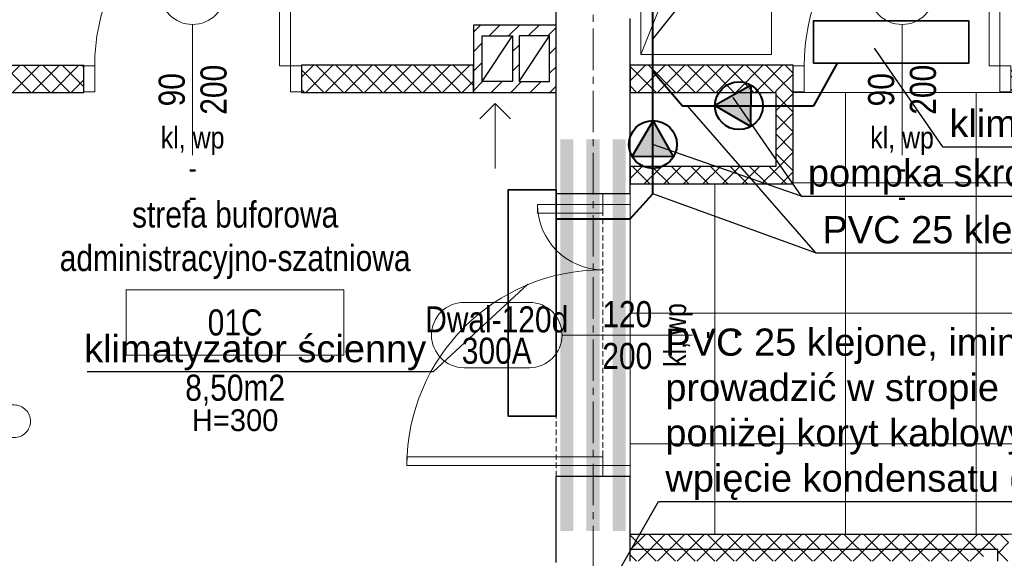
# Model space of a CAD drawing. Header units: millimetres. Extents: x -291747 to 77132, y 46721 to 203932.
# Tile 52 of 110: x 68388 to 68841, y 91259 to 91507. Entities that reach past the tile are written whole.
import ezdxf
from ezdxf.enums import TextEntityAlignment as Align

# ---------------------------------------------------------------- set-up
doc = ezdxf.new("R2010")
doc.units = ezdxf.units.MM
doc.header["$MEASUREMENT"] = 0
for name, pattern in [('DIVIDE', [1.25, 0.5, -0.25, 0, -0.25, 0, -0.25]), ('xreff_LSN_szatnie_PW_rzuty_14$0$CENTER', [2, 1.25, -0.25, 0.25, -0.25]), ('xreff_LSN_szatnie_PW_rzuty_14$0$CENTER2', [28.575, 19.05, -3.175, 3.175, -3.175]), ('xreff_LSN_szatnie_PW_rzuty_14$0$DASHED', [19.05, 12.7, -6.35])]:
    doc.linetypes.add(name, pattern=pattern)
doc.layers.get('0').update_dxf_attribs({"lineweight": 9})
for name, color, linetype, lineweight in [('FL-xref', 250, 'Continuous', 9), ('FL_opisy_woda', 7, 'Continuous', 25), ('FL_ppoż', 4, 'DIVIDE', 40), ('FL_Skropliny', 13, 'SKR_LINE', 40), ('KL_urządzenia', 7, 'Continuous', 35), ('xreff_LSN_szatnie_PW_rzuty_14$0$A drzwi aluminiowe', 8, 'Continuous', 9), ('xreff_LSN_szatnie_PW_rzuty_14$0$A drzwi płytowe', 252, 'Continuous', 9), ('xreff_LSN_szatnie_PW_rzuty_14$0$A hatch', 8, 'Continuous', 5), ('xreff_LSN_szatnie_PW_rzuty_14$0$A hatch ściany', 252, 'Continuous', 9), ('xreff_LSN_szatnie_PW_rzuty_14$0$A opis', 252, 'Continuous', 9), ('xreff_LSN_szatnie_PW_rzuty_14$0$A opis pom', 252, 'Continuous', 9), ('xreff_LSN_szatnie_PW_rzuty_14$0$A opis pom pow', 252, 'Continuous', 9), ('xreff_LSN_szatnie_PW_rzuty_14$0$A opis stolarka', 252, 'Continuous', 9), ('xreff_LSN_szatnie_PW_rzuty_14$0$A opis stolarka NWD typ', 252, 'Continuous', 9), ('xreff_LSN_szatnie_PW_rzuty_14$0$A opis stolarka NWD wyposażenie', 252, 'Continuous', 9), ('xreff_LSN_szatnie_PW_rzuty_14$0$A opis technologia', 8, 'Continuous', 13), ('xreff_LSN_szatnie_PW_rzuty_14$0$A sufit', 252, 'Continuous', 9), ('xreff_LSN_szatnie_PW_rzuty_14$0$A sufit obrys', 252, 'Continuous', 9), ('xreff_LSN_szatnie_PW_rzuty_14$0$A sufit podwieszany opis', 8, 'Continuous', 13), ('xreff_LSN_szatnie_PW_rzuty_14$0$A widok wyżej', 252, 'xreff_LSN_szatnie_PW_rzuty_14$0$DASHED', 9), ('xreff_LSN_szatnie_PW_rzuty_14$0$A wyposazenie meblowe', 8, 'Continuous', 9), ('xreff_LSN_szatnie_PW_rzuty_14$0$A-Wall', 252, 'Continuous', 9), ('xreff_LSN_szatnie_PW_rzuty_14$0$IS wentylacja kratki projektowane', 8, 'Continuous', 9), ('xreff_LSN_szatnie_PW_rzuty_14$0$S-Grid-Iden', 8, 'xreff_LSN_szatnie_PW_rzuty_14$0$CENTER2', 9)]:
    doc.layers.add(name, color=color, linetype=linetype, lineweight=lineweight)
doc.layers.add('xreff_LSN_szatnie_PW_rzuty_14$0$A nadproza SBN', color=252, linetype='xreff_LSN_szatnie_PW_rzuty_14$0$CENTER', lineweight=9, transparency=0.25)
doc.layers.add('xreff_LSN_szatnie_PW_rzuty_14$0$A opis ppoż drzwi', color=252, linetype='Continuous', lineweight=9, transparency=0.25)
doc.styles.get("Standard").update_dxf_attribs({"font": 'arial.ttf'})
doc.styles.add('xreff_LSN_szatnie_PW_rzuty_14$0$Standard', font='txt')
doc.styles.add('xreff_LSN_szatnie_PW_rzuty_14$0$STYL ASA', font='ARIALN.TTF')
doc.linetypes.add('SKR_LINE', pattern='A,12.7,-5.08,["SKR",Standard,S=2.54,R=0,X=-2.54,Y=-1.27],-6.35', length=24.13)
doc.dimstyles.get("Standard").update_dxf_attribs({"dimtxt": 0.18, "dimasz": 0.18, "dimexe": 0.18, "dimexo": 0.0625, "dimgap": 0.09, "dimtad": 0, "dimtih": 1, "dimtoh": 1, "dimdec": 4, "dimzin": 0, "dimdsep": 46, "dimtxsty": 'Standard', "dimcen": 0.09, "dimadec": 0, "dimazin": 0, "dimtfac": 1, "dimtdec": 4, "dimtofl": 0, "dimtmove": 0, "dimatfit": 3, "dimfxl": 1, "dimtolj": 1, "dimtzin": 0, "dimarcsym": 0})
pattern_1 = [(45, (0, 0), (-4.49012806, 4.49012806), []), (135, (0, 0), (-4.49012806, -4.49012806), [])]

# ---------------------------------------------------------------- blocks, each defined once
blk = doc.blocks.new('xreff_LSN_szatnie_PW_rzuty_14$0$szafa')
at = {"color": 0, "linetype": 'ByBlock', "lineweight": -2, "ltscale": 0.5}
blk.add_lwpolyline([(-0.5, -0.5), (0.5, -0.5), (0.5, 0.5), (-0.5, 0.5)], close=True, dxfattribs=at)
blk.add_lwpolyline([(-0.5, 0.5), (0.5, -0.5)], dxfattribs=at)
blk = doc.blocks.new('xreff_LSN_szatnie_PW_rzuty_14$0$środek')
blk.add_line((0, 0), (0, -10))
blk = doc.blocks.new('xreff_LSN_szatnie_PW_rzuty_14$0$ddtag_UP')
at = {"transparency": 33554687}
blk.add_lwpolyline([(0, 30), (0, -30)], dxfattribs=at)
at = {"layer": 'xreff_LSN_szatnie_PW_rzuty_14$0$A opis stolarka NWD typ', "transparency": 33554687}
blk.add_lwpolyline([(-15, 75, -1), (15, 75), (15, 45, -1), (-15, 45)], format="xyb", close=True, dxfattribs=at)
at = {"ltscale": 0.1, "transparency": 33554687, "style": 'xreff_LSN_szatnie_PW_rzuty_14$0$STYL ASA'}
blk.add_attdef('DOORS:SZEROKOŚĆ', text='', height=12, rotation=90, dxfattribs=at).set_placement((0, 0, 0), align=Align.BOTTOM_CENTER)
blk.add_attdef('DOORS:WYSOKOŚĆ', text='', height=12, rotation=90, dxfattribs=at).set_placement((3.6, 0, 0), align=Align.TOP_CENTER)
blk.add_attdef('DOORS:AKUSTYKA', text='', height=10, dxfattribs=at).set_placement((0, -49), align=Align.MIDDLE_CENTER)
at = {"layer": 'xreff_LSN_szatnie_PW_rzuty_14$0$A opis ppoż drzwi', "ltscale": 0.1, "transparency": 33554687, "style": 'xreff_LSN_szatnie_PW_rzuty_14$0$STYL ASA'}
blk.add_attdef('DOORS:PPOŻ', text='', height=10, dxfattribs=at).set_placement((0, -36), align=Align.MIDDLE_CENTER)
at = {"layer": 'xreff_LSN_szatnie_PW_rzuty_14$0$A opis stolarka NWD typ', "ltscale": 0.1, "transparency": 33554687, "style": 'xreff_LSN_szatnie_PW_rzuty_14$0$STYL ASA'}
blk.add_attdef('DOORS:PODTYP', text='', height=12, rotation=90, dxfattribs=at).set_placement((1.2, 60, 0), align=Align.TOP_CENTER)
blk.add_attdef('DOORS:TYP', text='', height=12, rotation=90, dxfattribs=at).set_placement((2.4, 60, 0), align=Align.BOTTOM_CENTER)
at = {"layer": 'xreff_LSN_szatnie_PW_rzuty_14$0$A opis stolarka NWD wyposażenie', "ltscale": 0.1, "transparency": 33554687, "style": 'xreff_LSN_szatnie_PW_rzuty_14$0$STYL ASA'}
blk.add_attdef('DOORS:WYPOSAŻENIE', text='', height=10, dxfattribs=at).set_placement((0, -22), align=Align.MIDDLE_CENTER)
blk = doc.blocks.new('xreff_LSN_szatnie_PW_rzuty_14$0$ddtag_LEFT')
at = {"transparency": 33554687}
blk.add_lwpolyline([(-30, 0), (30, 0)], dxfattribs=at)
at = {"layer": 'xreff_LSN_szatnie_PW_rzuty_14$0$A opis stolarka NWD typ', "transparency": 33554687}
blk.add_lwpolyline([(-75, -15, -1), (-75, 15), (-45, 15, -1), (-45, -15)], format="xyb", close=True, dxfattribs=at)
at = {"ltscale": 0.1, "transparency": 33554687, "style": 'xreff_LSN_szatnie_PW_rzuty_14$0$STYL ASA'}
blk.add_attdef('DOORS:AKUSTYKA', text='', height=10, rotation=90, dxfattribs=at).set_placement((49, 0), align=Align.MIDDLE_CENTER)
blk.add_attdef('DOORS:SZEROKOŚĆ', text='', height=12, dxfattribs=at).set_placement((0, 0, 0), align=Align.BOTTOM_CENTER)
blk.add_attdef('DOORS:WYSOKOŚĆ', text='', height=12, dxfattribs=at).set_placement((0, -3.6, 0), align=Align.TOP_CENTER)
at = {"layer": 'xreff_LSN_szatnie_PW_rzuty_14$0$A opis ppoż drzwi', "ltscale": 0.1, "transparency": 33554687, "style": 'xreff_LSN_szatnie_PW_rzuty_14$0$STYL ASA'}
blk.add_attdef('DOORS:PPOŻ', text='', height=10, rotation=90, dxfattribs=at).set_placement((36, 0), align=Align.MIDDLE_CENTER)
at = {"layer": 'xreff_LSN_szatnie_PW_rzuty_14$0$A opis stolarka NWD typ', "ltscale": 0.1, "transparency": 33554687, "style": 'xreff_LSN_szatnie_PW_rzuty_14$0$STYL ASA'}
blk.add_attdef('DOORS:TYP', text='', height=12, dxfattribs=at).set_placement((-60, -2.4, 0), align=Align.BOTTOM_CENTER)
blk.add_attdef('DOORS:PODTYP', text='', height=12, dxfattribs=at).set_placement((-60, -1.2, 0), align=Align.TOP_CENTER)
at = {"layer": 'xreff_LSN_szatnie_PW_rzuty_14$0$A opis stolarka NWD wyposażenie', "ltscale": 0.1, "transparency": 33554687, "style": 'xreff_LSN_szatnie_PW_rzuty_14$0$STYL ASA'}
blk.add_attdef('DOORS:WYPOSAŻENIE', text='', height=10, rotation=90, dxfattribs=at).set_placement((22, 0), align=Align.MIDDLE_CENTER)
blk = doc.blocks.new('xreff_LSN_szatnie_PW_rzuty_14$0$tag wn')
blk.add_lwpolyline([(-25, -7.5), (25, -7.5), (25, 7.5), (-25, 7.5)], close=True)
at = {"style": 'xreff_LSN_szatnie_PW_rzuty_14$0$STYL ASA'}
blk.add_attdef('ROOM:NO', text='', height=6, dxfattribs=at).set_placement((0, 0), align=Align.MIDDLE_CENTER)
at = {"layer": 'xreff_LSN_szatnie_PW_rzuty_14$0$A opis pom pow', "style": 'xreff_LSN_szatnie_PW_rzuty_14$0$STYL ASA'}
blk.add_attdef('ROOM:AREA', text='', height=6, dxfattribs=at).set_placement((0, -15), align=Align.MIDDLE_CENTER)
blk = doc.blocks.new('xreff_LSN_szatnie_PW_rzuty_14$0$metka')
blk.add_lwpolyline([(-15, -7.5), (15, -7.5, 0.414214), (22.5, 0), (22.5, 0, 0.414214), (15, 7.5), (-15, 7.5, 0.414214), (-22.5, 0), (-22.5, 0, 0.414214)], format="xyb", close=True)
at = {"style": 'xreff_LSN_szatnie_PW_rzuty_14$0$STYL ASA'}
blk.add_attdef('DETAIL:NO', text='', height=10, dxfattribs=at).set_placement((0, 0), align=Align.MIDDLE_CENTER)
blk = doc.blocks.new('xreff_LSN_szatnie_PW_rzuty_14')
at = {"layer": 'xreff_LSN_szatnie_PW_rzuty_14$0$A hatch', "linetype": 'Continuous', "lineweight": 5}
h = blk.add_hatch(dxfattribs=at)
h.set_pattern_fill('ANSI31', color=256, scale=2, style=0)
h.set_pattern_definition([(45, (80.811, -1171.8084), (-4.49012806, 4.49012806), [])])
h.paths.add_polyline_path([(68596.68, 91504.22), (68634.68, 91504.22), (68634.68, 91473.22), (68596.68, 91473.22)])
h.paths.add_polyline_path([(68614.68, 91499.22), (68600.68, 91499.22), (68600.68, 91478.22), (68614.68, 91478.22)], flags=16)
h.paths.add_polyline_path([(68617.68, 91499.22), (68617.68, 91478.22), (68631.68, 91478.22), (68631.68, 91499.22)], flags=16)
at = {"layer": 'xreff_LSN_szatnie_PW_rzuty_14$0$A hatch ściany', "linetype": 'Continuous', "lineweight": 9}
h = blk.add_hatch(dxfattribs=at)
h.set_pattern_fill('ANSI37', color=256, scale=2, style=0)
h.set_pattern_definition(pattern_1)
h.paths.add_polyline_path([(68279.18, 91485.72), (68276.06, 91477.39), (68279.18, 91473.22), (68408.68, 91473.22), (68417.68, 91473.22), (68417.68, 91485.72), (68408.68, 91485.72)], flags=0)
h.paths.add_polyline_path([(68517.68, 91485.72), (68517.68, 91473.22), (68596.68, 91473.22), (68596.68, 91485.72)], flags=0)
h = blk.add_hatch(dxfattribs=at)
h.set_pattern_fill('ANSI37', color=256, scale=2, style=0)
h.set_pattern_definition(pattern_1)
h.paths.add_polyline_path([(69353.68, 91473.22), (69353.68, 91485.72), (69283.68, 91485.72), (69283.68, 91473.22)], flags=0)
h.paths.add_polyline_path([(69453.68, 91485.72), (69453.68, 91473.22), (69682.68, 91473.22), (69682.68, 91485.72)], flags=0)
h.paths.add_polyline_path([(69782.68, 91485.72), (69782.68, 91473.22), (69852.68, 91473.22), (69852.68, 91485.72)], flags=0)
h.paths.add_polyline_path([(68843.68, 91485.72), (68843.68, 91473.22), (69056.68, 91473.22), (69056.68, 91485.72)], flags=0)
h.paths.add_polyline_path([(69156.68, 91485.72), (69156.68, 91473.22), (69226.68, 91473.22), (69226.68, 91485.72)], flags=0)
h.paths.add_polyline_path([(68735.68, 91473.22), (68743.68, 91485.72), (68668.68, 91485.72), (68668.68, 91473.22)], flags=0)
h = blk.add_hatch(dxfattribs=at)
h.set_pattern_fill('ANSI37', color=256, scale=2, style=0)
h.set_pattern_definition([(45, (0, 0), (-4.49012806, 4.49012806), []), (135, (0, 0), (-4.49012806, -4.49012806), [])])
h.paths.add_polyline_path([(68735.68, 91439.22), (68743.68, 91431.22), (68743.68, 91485.72), (68735.68, 91473.22)], flags=0)
h = blk.add_hatch(dxfattribs=at)
h.set_pattern_fill('ANSI37', color=256, scale=2, style=0)
h.set_pattern_definition(pattern_1)
h.paths.add_polyline_path([(68743.68, 91431.22), (68735.68, 91439.22), (68668.68, 91439.22), (68668.68, 91431.22)], flags=0)
h = blk.add_hatch(dxfattribs=at)
h.set_pattern_fill('ANSI37', color=256, scale=2, style=0)
h.set_pattern_definition(pattern_1)
h.paths.add_polyline_path([(69438.68, 91270.22), (69442.85, 91260.85), (69451.18, 91257.72), (69518.18, 91257.72), (69518.18, 91270.22)], flags=0)
h.paths.add_polyline_path([(69618.18, 91270.22), (69618.18, 91257.72), (69685.18, 91257.72), (69693.52, 91260.85), (69697.68, 91270.22)], flags=0)
h.paths.add_polyline_path([(69102.68, 91257.72), (69226.68, 91257.72), (69226.68, 91270.22), (69102.68, 91270.22)], flags=0)
h.paths.add_polyline_path([(68961.18, 91270.22), (68957.02, 91260.85), (68961.18, 91257.72), (68971.18, 91257.72), (68971.18, 91270.22)], flags=0)
h.paths.add_polyline_path([(69071.18, 91270.22), (69071.18, 91257.72), (69097.68, 91257.72), (69102.68, 91257.72), (69102.68, 91270.22)], flags=0)
h.paths.add_polyline_path([(68837.68, 91270.22), (68668.68, 91270.22), (68668.68, 91258.22), (68668.68, 91257.72), (68827.68, 91257.72), (68827.68, 91258.22), (68837.68, 91263.22)], flags=0)
h.paths.add_polyline_path([(68842.68, 91257.72), (68842.68, 91270.22), (68837.68, 91270.22), (68837.68, 91257.72)], flags=0)
h.paths.add_polyline_path([(68942.68, 91270.22), (68942.68, 91257.72), (68948.68, 91257.72), (68957.02, 91260.85), (68961.18, 91270.22)], flags=0)
h.paths.add_polyline_path([(69292.02, 91259.8), (69283.68, 91270.22), (69283.68, 91257.72)], flags=0)
h.paths.add_polyline_path([(69283.68, 91270.22), (69292.02, 91259.8), (69308.68, 91257.72), (69438.68, 91257.72), (69442.85, 91260.85), (69438.68, 91270.22)], flags=0)
h.paths.add_polyline_path([(69697.68, 91270.22), (69693.52, 91260.85), (69697.68, 91257.72), (69759.68, 91257.72), (69761.68, 91261.64), (69762.68, 91270.22)], flags=0)
h.paths.add_polyline_path([(69762.68, 91270.22), (69761.68, 91261.64), (69762.68, 91257.72), (69852.68, 91257.72), (69852.68, 91270.22)], flags=0)
at = {"layer": 'xreff_LSN_szatnie_PW_rzuty_14$0$A drzwi aluminiowe', "linetype": 'Continuous', "lineweight": 9, "ltscale": 0.2}
for points in [[(68668.68, 91421.72), (68668.68, 91426.72), (68656.18, 91426.72), (68656.18, 91421.72)], [(68668.68, 91301.72), (68668.68, 91296.72), (68656.18, 91296.72), (68656.18, 91301.72)]]:
    blk.add_lwpolyline(points, close=True, dxfattribs=at)
at = {"layer": 'xreff_LSN_szatnie_PW_rzuty_14$0$A drzwi aluminiowe', "linetype": 'Continuous', "lineweight": 9}
for points in [[(68626.18, 91421.72), (68626.18, 91417.72), (68656.18, 91417.72), (68656.18, 91421.72)], [(68656.18, 91301.72), (68656.18, 91305.72), (68566.18, 91305.72), (68566.18, 91301.72)]]:
    blk.add_lwpolyline(points, close=True, dxfattribs=at)
at = {"layer": 'xreff_LSN_szatnie_PW_rzuty_14$0$A drzwi aluminiowe', "linetype": 'Continuous', "lineweight": 9, "ltscale": 0.2, "extrusion": (0, 0, -1)}
blk.add_arc((-68656.18, 91421.72), 30, 270, 0, dxfattribs=at)
at = {"layer": 'xreff_LSN_szatnie_PW_rzuty_14$0$A drzwi aluminiowe', "linetype": 'Continuous', "lineweight": 9, "ltscale": 0.2}
blk.add_arc((68656.18, 91301.72), 90, 90, 180, dxfattribs=at)
at = {"layer": 'xreff_LSN_szatnie_PW_rzuty_14$0$A drzwi płytowe', "linetype": 'Continuous', "lineweight": 9}
for points in [[(68512.68, 91485.47), (68507.68, 91485.47), (68507.68, 91575.47), (68512.68, 91575.47)], [(68838.68, 91485.47), (68833.68, 91485.47), (68833.68, 91575.47), (68838.68, 91575.47)]]:
    blk.add_lwpolyline(points, close=True, dxfattribs=at)
at = {"layer": 'xreff_LSN_szatnie_PW_rzuty_14$0$A drzwi płytowe', "linetype": 'Continuous', "lineweight": 9, "ltscale": 0.2}
for points in [[(68422.68, 91473.47), (68417.68, 91473.47), (68417.68, 91485.47), (68422.68, 91485.47)], [(68512.68, 91473.47), (68517.68, 91473.47), (68517.68, 91485.47), (68512.68, 91485.47)], [(68748.68, 91473.47), (68743.68, 91473.47), (68743.68, 91485.47), (68748.68, 91485.47)], [(68838.68, 91473.47), (68843.68, 91473.47), (68843.68, 91485.47), (68838.68, 91485.47)]]:
    blk.add_lwpolyline(points, close=True, dxfattribs=at)
at = {"layer": 'xreff_LSN_szatnie_PW_rzuty_14$0$A drzwi płytowe', "linetype": 'Continuous', "lineweight": 9, "ltscale": 0.2, "extrusion": (0, 0, -1)}
for centre in [(-68512.68, 91485.47), (-68838.68, 91485.47)]:
    blk.add_arc(centre, 90, 0, 90, dxfattribs=at)
at = {"layer": 'xreff_LSN_szatnie_PW_rzuty_14$0$A nadproza SBN', "ltscale": 4, "const_width": 6}
for points in [[(68639.68, 91451.72), (68639.68, 91271.72)], [(68651.68, 91451.72), (68651.68, 91271.72)], [(68663.68, 91451.72), (68663.68, 91271.72)]]:
    blk.add_lwpolyline(points, dxfattribs=at)
at = {"layer": 'xreff_LSN_szatnie_PW_rzuty_14$0$A sufit', "linetype": 'Continuous', "lineweight": 9}
for p, q in [((68767.68, 91270.22), (68767.68, 91473.22)), ((68827.68, 91270.22), (68827.68, 91473.22)), ((68743.68, 91431.72), (69226.68, 91431.72)), ((68707.68, 91270.22), (68707.68, 91431.22)), ((68668.68, 91371.72), (69226.68, 91371.72)), ((68668.68, 91311.72), (69226.68, 91311.72))]:
    blk.add_line(p, q, dxfattribs=at)
at = {"layer": 'xreff_LSN_szatnie_PW_rzuty_14$0$A sufit obrys'}
blk.add_lwpolyline([(69226.68, 91473.22), (68743.68, 91473.22), (68743.68, 91431.22), (68668.68, 91431.22), (68668.68, 91270.22), (69226.68, 91270.22)], close=True, dxfattribs=at)
at = {"layer": 'xreff_LSN_szatnie_PW_rzuty_14$0$A widok wyżej', "linetype": 'xreff_LSN_szatnie_PW_rzuty_14$0$DASHED', "lineweight": 9, "ltscale": 0.2}
for p, q in [((68656.18, 91426.72), (68656.18, 91296.72)), ((68668.68, 91426.72), (68656.18, 91426.72)), ((68668.68, 91296.72), (68668.68, 91426.72)), ((68656.18, 91296.72), (68668.68, 91296.72))]:
    blk.add_line(p, q, dxfattribs=at)
at = {"layer": 'xreff_LSN_szatnie_PW_rzuty_14$0$A widok wyżej', "ltscale": 0.2}
blk.add_lwpolyline([(68634.68, 91426.72), (68668.68, 91426.72), (68668.68, 91296.72), (68634.68, 91296.72)], close=True, dxfattribs=at)
at = {"layer": 'xreff_LSN_szatnie_PW_rzuty_14$0$A-Wall', "linetype": 'Continuous', "lineweight": 25}
for p, q in [((68634.68, 91426.72), (68634.68, 91522.22)), ((68668.68, 91485.72), (68668.68, 91507.22)), ((68279.18, 91485.72), (68417.68, 91485.72)), ((68417.68, 91473.22), (68417.68, 91485.72)), ((68517.68, 91485.72), (68517.68, 91473.22)), ((68596.68, 91485.72), (68517.68, 91485.72)), ((68596.68, 91473.22), (68596.68, 91485.72)), ((68668.68, 91485.72), (68668.68, 91473.22)), ((68743.68, 91485.72), (68668.68, 91485.72)), ((68668.68, 91473.22), (68668.68, 91485.72)), ((68743.68, 91431.22), (68743.68, 91485.72)), ((68279.18, 91473.22), (68417.68, 91473.22)), ((68517.68, 91473.22), (68596.68, 91473.22)), ((68668.68, 91473.22), (68735.68, 91473.22)), ((68668.68, 91439.22), (68668.68, 91473.22)), ((68735.68, 91473.22), (68735.68, 91439.22)), ((68668.68, 91431.22), (68668.68, 91439.22)), ((68668.68, 91439.22), (68668.68, 91431.22)), ((68735.68, 91439.22), (68668.68, 91439.22)), ((68668.68, 91426.72), (68668.68, 91431.22)), ((68668.68, 91431.22), (68743.68, 91431.22)), ((68634.68, 91426.72), (68668.68, 91426.72)), ((68634.68, 91257.22), (68634.68, 91296.72)), ((68668.68, 91296.72), (68634.68, 91296.72)), ((68668.68, 91263.22), (68668.68, 91296.72)), ((68668.68, 91257.72), (68668.68, 91270.22)), ((68668.68, 91270.22), (68842.68, 91270.22)), ((68827.68, 91263.22), (68668.68, 91263.22)), ((68837.68, 91263.22), (68827.68, 91263.22)), ((68837.68, 91257.72), (68837.68, 91263.22))]:
    blk.add_line(p, q, dxfattribs=at)
for points in [[(68634.68, 91504.22), (68596.68, 91504.22), (68596.68, 91473.22), (68634.68, 91473.22)], [(68614.68, 91478.22), (68600.68, 91478.22), (68600.68, 91499.22), (68614.68, 91499.22)], [(68617.68, 91499.22), (68617.68, 91478.22), (68631.68, 91478.22), (68631.68, 91499.22)]]:
    blk.add_lwpolyline(points, close=True, dxfattribs=at)
for points in [[(68600.68, 91478.22), (68614.68, 91499.22)], [(68617.68, 91478.22), (68631.68, 91499.22)]]:
    blk.add_lwpolyline(points, dxfattribs=at)
at = {"layer": 'xreff_LSN_szatnie_PW_rzuty_14$0$IS wentylacja kratki projektowane'}
for points in [[(68599.61, 91461.15), (68606.68, 91468.22), (68613.76, 91461.15)], [(68606.68, 91468.22), (68606.68, 91438.22)]]:
    blk.add_lwpolyline(points, dxfattribs=at)
at = {"layer": 'xreff_LSN_szatnie_PW_rzuty_14$0$S-Grid-Iden'}
blk.add_lwpolyline([(68651.68, 92131.22), (68651.68, 90539.22)], dxfattribs=at)
at = {"layer": 'xreff_LSN_szatnie_PW_rzuty_14$0$A drzwi aluminiowe', "linetype": 'Continuous', "lineweight": 9, "ltscale": 0.2, "rotation": 90}
blk.add_blockref('xreff_LSN_szatnie_PW_rzuty_14$0$środek', (68662.43, 91361.72), dxfattribs=at)
at = {"layer": 'xreff_LSN_szatnie_PW_rzuty_14$0$A drzwi płytowe', "linetype": 'Continuous', "lineweight": 9, "ltscale": 0.2, "extrusion": (0, 0, -1), "zscale": -1}
for p in [(-68467.68, 91479.47), (-68793.68, 91479.47)]:
    blk.add_blockref('xreff_LSN_szatnie_PW_rzuty_14$0$środek', p, dxfattribs=at)
at = {"layer": 'xreff_LSN_szatnie_PW_rzuty_14$0$A opis pom', "linetype": 'Continuous', "lineweight": 9, "xscale": 2, "yscale": 2, "zscale": 2}
blk.add_blockref('xreff_LSN_szatnie_PW_rzuty_14$0$tag wn', (68487.21, 91367.51), dxfattribs=at).add_auto_attribs({'ROOM:NO': '01C', 'ROOM:AREA': '8,50m2'})
at = {"layer": 'xreff_LSN_szatnie_PW_rzuty_14$0$A opis stolarka', "linetype": 'Continuous', "lineweight": 9}
ref = blk.add_blockref('xreff_LSN_szatnie_PW_rzuty_14$0$ddtag_UP', (68467.68, 91474.47), dxfattribs=at)
ref.add_attrib('DOORS:AKUSTYKA', '-', dxfattribs={"layer": '0', "ltscale": 0.1, "height": 10, "style": 'xreff_LSN_szatnie_PW_rzuty_14$0$STYL ASA'}).set_placement((68467.68, 91425.47), align=Align.MIDDLE_CENTER)
ref.add_attrib('DOORS:PPOŻ', '-', dxfattribs={"layer": 'xreff_LSN_szatnie_PW_rzuty_14$0$A opis ppoż drzwi', "ltscale": 0.1, "height": 10, "style": 'xreff_LSN_szatnie_PW_rzuty_14$0$STYL ASA'}).set_placement((68467.68, 91438.47), align=Align.MIDDLE_CENTER)
ref.add_attrib('DOORS:WYSOKOŚĆ', '200', dxfattribs={"layer": '0', "ltscale": 0.1, "height": 12, "rotation": 90, "style": 'xreff_LSN_szatnie_PW_rzuty_14$0$STYL ASA'}).set_placement((68471.28, 91474.47, 0), align=Align.TOP_CENTER)
ref.add_attrib('DOORS:SZEROKOŚĆ', '90', dxfattribs={"layer": '0', "ltscale": 0.1, "height": 12, "rotation": 90, "style": 'xreff_LSN_szatnie_PW_rzuty_14$0$STYL ASA'}).set_placement((68467.68, 91474.47, 0), align=Align.BOTTOM_CENTER)
ref.add_attrib('DOORS:PODTYP', '100A', dxfattribs={"layer": 'xreff_LSN_szatnie_PW_rzuty_14$0$A opis stolarka NWD typ', "ltscale": 0.1, "height": 12, "rotation": 90, "style": 'xreff_LSN_szatnie_PW_rzuty_14$0$STYL ASA'}).set_placement((68468.88, 91534.47, 0), align=Align.TOP_CENTER)
ref.add_attrib('DOORS:TYP', 'Dwp-90', dxfattribs={"layer": 'xreff_LSN_szatnie_PW_rzuty_14$0$A opis stolarka NWD typ', "ltscale": 0.1, "height": 12, "rotation": 90, "style": 'xreff_LSN_szatnie_PW_rzuty_14$0$STYL ASA'}).set_placement((68470.08, 91534.47, 0), align=Align.BOTTOM_CENTER)
ref.add_attrib('DOORS:WYPOSAŻENIE', 'kl, wp', dxfattribs={"layer": 'xreff_LSN_szatnie_PW_rzuty_14$0$A opis stolarka NWD wyposażenie', "ltscale": 0.1, "height": 10, "style": 'xreff_LSN_szatnie_PW_rzuty_14$0$STYL ASA'}).set_placement((68467.68, 91452.47), align=Align.MIDDLE_CENTER)
ref = blk.add_blockref('xreff_LSN_szatnie_PW_rzuty_14$0$ddtag_UP', (68793.68, 91474.47), dxfattribs=at)
ref.add_attrib('DOORS:AKUSTYKA', '-', dxfattribs={"layer": '0', "ltscale": 0.1, "height": 10, "style": 'xreff_LSN_szatnie_PW_rzuty_14$0$STYL ASA'}).set_placement((68793.68, 91425.47), align=Align.MIDDLE_CENTER)
ref.add_attrib('DOORS:PPOŻ', '-', dxfattribs={"layer": 'xreff_LSN_szatnie_PW_rzuty_14$0$A opis ppoż drzwi', "ltscale": 0.1, "height": 10, "style": 'xreff_LSN_szatnie_PW_rzuty_14$0$STYL ASA'}).set_placement((68793.68, 91438.47), align=Align.MIDDLE_CENTER)
ref.add_attrib('DOORS:WYSOKOŚĆ', '200', dxfattribs={"layer": '0', "ltscale": 0.1, "height": 12, "rotation": 90, "style": 'xreff_LSN_szatnie_PW_rzuty_14$0$STYL ASA'}).set_placement((68797.28, 91474.47, 0), align=Align.TOP_CENTER)
ref.add_attrib('DOORS:SZEROKOŚĆ', '90', dxfattribs={"layer": '0', "ltscale": 0.1, "height": 12, "rotation": 90, "style": 'xreff_LSN_szatnie_PW_rzuty_14$0$STYL ASA'}).set_placement((68793.68, 91474.47, 0), align=Align.BOTTOM_CENTER)
ref.add_attrib('DOORS:PODTYP', '100A', dxfattribs={"layer": 'xreff_LSN_szatnie_PW_rzuty_14$0$A opis stolarka NWD typ', "ltscale": 0.1, "height": 12, "rotation": 90, "style": 'xreff_LSN_szatnie_PW_rzuty_14$0$STYL ASA'}).set_placement((68794.88, 91534.47, 0), align=Align.TOP_CENTER)
ref.add_attrib('DOORS:TYP', 'Dwp-90', dxfattribs={"layer": 'xreff_LSN_szatnie_PW_rzuty_14$0$A opis stolarka NWD typ', "ltscale": 0.1, "height": 12, "rotation": 90, "style": 'xreff_LSN_szatnie_PW_rzuty_14$0$STYL ASA'}).set_placement((68796.08, 91534.47, 0), align=Align.BOTTOM_CENTER)
ref.add_attrib('DOORS:WYPOSAŻENIE', 'kl, wp', dxfattribs={"layer": 'xreff_LSN_szatnie_PW_rzuty_14$0$A opis stolarka NWD wyposażenie', "ltscale": 0.1, "height": 10, "style": 'xreff_LSN_szatnie_PW_rzuty_14$0$STYL ASA'}).set_placement((68793.68, 91452.47), align=Align.MIDDLE_CENTER)
ref = blk.add_blockref('xreff_LSN_szatnie_PW_rzuty_14$0$ddtag_LEFT', (68667.43, 91361.72), dxfattribs=at)
ref.add_attrib('DOORS:WYPOSAŻENIE', 'kl, wp', dxfattribs={"layer": 'xreff_LSN_szatnie_PW_rzuty_14$0$A opis stolarka NWD wyposażenie', "ltscale": 0.1, "height": 10, "rotation": 90, "style": 'xreff_LSN_szatnie_PW_rzuty_14$0$STYL ASA'}).set_placement((68689.43, 91361.72), align=Align.MIDDLE_CENTER)
ref.add_attrib('DOORS:TYP', 'Dwal-120d', dxfattribs={"layer": 'xreff_LSN_szatnie_PW_rzuty_14$0$A opis stolarka NWD typ', "ltscale": 0.1, "height": 12, "style": 'xreff_LSN_szatnie_PW_rzuty_14$0$STYL ASA'}).set_placement((68607.43, 91359.32, 0), align=Align.BOTTOM_CENTER)
ref.add_attrib('DOORS:PODTYP', '300A', dxfattribs={"layer": 'xreff_LSN_szatnie_PW_rzuty_14$0$A opis stolarka NWD typ', "ltscale": 0.1, "height": 12, "style": 'xreff_LSN_szatnie_PW_rzuty_14$0$STYL ASA'}).set_placement((68607.43, 91360.52, 0), align=Align.TOP_CENTER)
ref.add_attrib('DOORS:SZEROKOŚĆ', '120', dxfattribs={"layer": '0', "ltscale": 0.1, "height": 12, "style": 'xreff_LSN_szatnie_PW_rzuty_14$0$STYL ASA'}).set_placement((68667.43, 91361.72, 0), align=Align.BOTTOM_CENTER)
ref.add_attrib('DOORS:WYSOKOŚĆ', '200', dxfattribs={"layer": '0', "ltscale": 0.1, "height": 12, "style": 'xreff_LSN_szatnie_PW_rzuty_14$0$STYL ASA'}).set_placement((68667.43, 91358.12, 0), align=Align.TOP_CENTER)
ref.add_attrib('DOORS:PPOŻ', '-', dxfattribs={"layer": 'xreff_LSN_szatnie_PW_rzuty_14$0$A opis ppoż drzwi', "ltscale": 0.1, "height": 10, "rotation": 90, "style": 'xreff_LSN_szatnie_PW_rzuty_14$0$STYL ASA'}).set_placement((68703.43, 91361.72), align=Align.MIDDLE_CENTER)
ref.add_attrib('DOORS:AKUSTYKA', '-', dxfattribs={"layer": '0', "ltscale": 0.1, "height": 10, "rotation": 90, "style": 'xreff_LSN_szatnie_PW_rzuty_14$0$STYL ASA'}).set_placement((68716.43, 91361.72), align=Align.MIDDLE_CENTER)
at = {"layer": 'xreff_LSN_szatnie_PW_rzuty_14$0$A sufit podwieszany opis', "linetype": 'Continuous', "lineweight": 13}
blk.add_blockref('xreff_LSN_szatnie_PW_rzuty_14$0$metka', (68370.65, 91322.07), dxfattribs=at).add_auto_attribs({'DETAIL:NO': 'STR'})
at = {"layer": 'xreff_LSN_szatnie_PW_rzuty_14$0$A wyposazenie meblowe', "xscale": 150, "yscale": 60, "rotation": 270}
blk.add_blockref('xreff_LSN_szatnie_PW_rzuty_14$0$szafa', (68703.68, 91565.72), dxfattribs=at)
at = {"layer": 'xreff_LSN_szatnie_PW_rzuty_14$0$A opis', "linetype": 'Continuous', "lineweight": 9, "insert": (68487.21, 91322.51), "char_height": 10, "attachment_point": 5, "style": 'xreff_LSN_szatnie_PW_rzuty_14$0$Standard'}
blk.add_mtext_dynamic_manual_height_columns('\\A1;\\pxqc;H=300', width=72.7481, gutter_width=1, heights=[0], dxfattribs=at)
at = {"layer": 'xreff_LSN_szatnie_PW_rzuty_14$0$A opis technologia', "insert": (68487.21, 91387.51), "char_height": 12, "attachment_point": 8, "style": 'xreff_LSN_szatnie_PW_rzuty_14$0$STYL ASA'}
blk.add_mtext_dynamic_manual_height_columns('strefa buforowa administracyjno-szatniowa', width=120.4478, gutter_width=1, heights=[0], dxfattribs=at)
blk = doc.blocks.new('A$C697C6D37')
at = {"layer": 'FL_Skropliny'}
blk.add_hatch(color=256, dxfattribs=at).paths.add_polyline_path([(-19.36, -6.41), (-2.78, 2.99), (-19.21, 12.65)])
blk.add_lwpolyline([(-19.36, -6.41), (-2.78, 2.99), (-19.21, 12.65)], close=True, dxfattribs=at)
at = {"layer": 'FL_Skropliny', "linetype": 'Continuous'}
blk.add_circle((-13.78, 3.08), 11, dxfattribs=at)

msp = doc.modelspace()

# ---------------------------------------------------------------- block references
at = {"layer": 'FL-xref'}
msp.add_blockref('xreff_LSN_szatnie_PW_rzuty_14', (0, 0), dxfattribs=at)

# ---------------------------------------------------------------- next in the draw order: linework, layer by layer
at = {"layer": 'FL_opisy_woda'}
for p, q in [((68747.32, 91425.58), (68679.21, 91449.31)), ((68753.97, 91399.48), (68679.21, 91426.7))]:
    msp.add_line(p, q, dxfattribs=at)
at = {"layer": 'FL_Skropliny'}
for p, q in [((68679.21, 91426.7), (68679.21, 91695.68)), ((68763.91, 91486.72), (68752.93, 91467.12)), ((68679.21, 91483), (68692.77, 91467.12)), ((68692.77, 91467.12), (68752.93, 91467.12)), ((68668.68, 91415.11), (68679.21, 91426.7)), ((68634.68, 91415.11), (68668.68, 91415.11))]:
    msp.add_line(p, q, dxfattribs=at)
at = {"layer": 'KL_urządzenia'}
for points in [[(68752.93, 91486.72), (68824.43, 91486.72), (68824.43, 91506.12), (68752.93, 91506.12)], [(68634.68, 91324.47), (68634.68, 91428.47), (68612.68, 91428.47), (68612.68, 91324.47)]]:
    msp.add_lwpolyline(points, close=True, dxfattribs=at)

# ---------------------------------------------------------------- next in the draw order: block references
at = {"layer": 'FL_ppoż'}
for p, rotation in [((68704.95, 91470.2), 180), ((68682.28, 91463.09), 89.99999999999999)]:
    msp.add_blockref('A$C697C6D37', p, dxfattribs=dict(at, rotation=rotation))

# ---------------------------------------------------------------- next in the draw order: texts
at = {"layer": 'FL_opisy_woda', "char_height": 12.5}
for s, insert, attachment_point in [('klimatyzator ścienny', (68815.46, 91448.92), 7), ('pompka skroplin', (68750.44, 91426.2), 7), ('PVC 25 klejone, imin=1%', (68757.1, 91400.11), 7), ('klimatyzator ścienny', (68575.03, 91345.47), 9), ('PVC 25 klejone, imin=1% \\Pprowadzić w stropie podiweszanym\\Pponiżej koryt kablowych \\Pwpięcie kondensatu do pionu z zasyfonowaniem', (68684.91, 91285.91), 7)]:
    msp.add_mtext(s, dxfattribs=dict(at, insert=insert, attachment_point=attachment_point))

# ---------------------------------------------------------------- next in the draw order: leaders
at = {"layer": 'FL_opisy_woda', "annotation_type": 0, "has_hookline": 1}
for points, hookline_direction, text_width in [([(68679.21, 91497.67), (68725.13, 91555.41), (68727.63, 91555.41)], 0, 372.21), ([(68780.91, 91493.61), (68812.33, 91448.3), (68814.83, 91448.3)], 0, 155.76), ([(68715.9, 91470.9), (68747.32, 91425.58), (68749.82, 91425.58)], 0, 124.67), ([(68695.01, 91467.12), (68753.97, 91399.48), (68756.47, 91399.48)], 0, 194.9), ([(68621.72, 91385.07), (68578.15, 91344.84), (68575.65, 91344.84)], 1, 155.76), ([(68565.1, 91081.78), (68681.78, 91285.28), (68684.28, 91285.28)], 0, 372.21)]:
    msp.add_leader(points, dimstyle='Standard', override={"dimtxt": 2.5, "dimasz": 2.5, "dimexe": 1.25, "dimexo": 0.625, "dimgap": 0.625, "dimtad": 1, "dimtih": 0, "dimtoh": 0, "dimdec": 2, "dimzin": 8, "dimdsep": 44, "dimcen": 2.5, "dimtdec": 2, "dimtofl": 1, "dimldrblk": 'None', "dimtolj": 0, "dimtzin": 8}, dxfattribs=dict(at, hookline_direction=hookline_direction, text_width=text_width))

doc.saveas('drawing.dxf')
